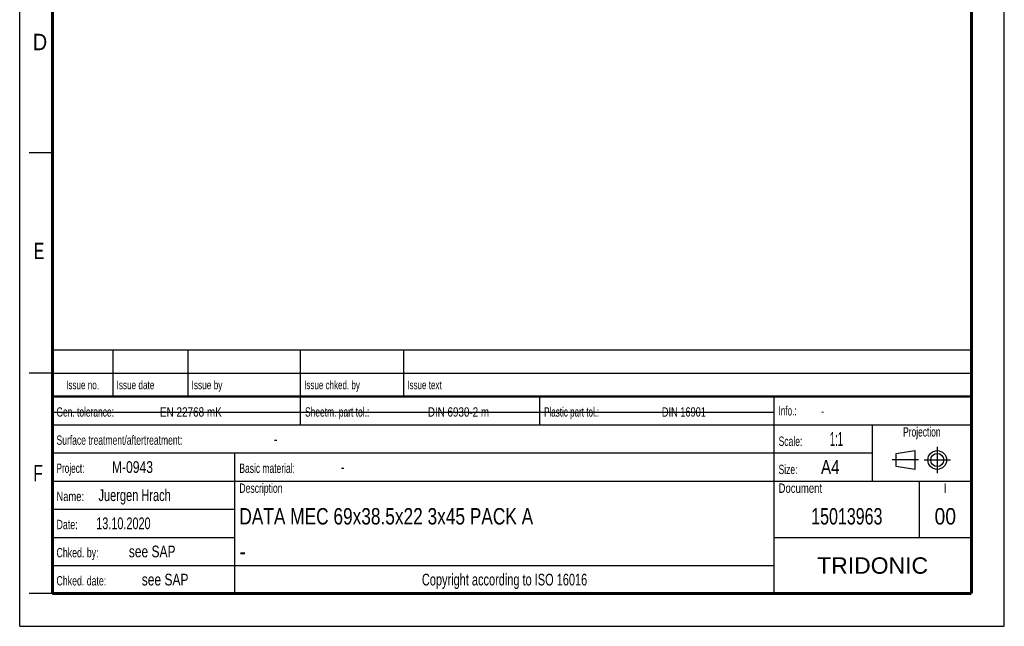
# Model space of a CAD drawing. Header units: millimetres. Extents: x 0 to 210, y 0 to 297.
# Tile 1 of 6: x 0 to 210, y 0 to 129. Entities that reach past the tile are written whole.
import ezdxf
from ezdxf.enums import TextEntityAlignment as Align

# ---------------------------------------------------------------- set-up
doc = ezdxf.new("R2010")
doc.units = ezdxf.units.MM
doc.header["$LTSCALE"] = 19.36
doc.linetypes.add('CENTER', pattern=[0.6, 0.375, -0.075, 0.075, -0.075])
doc.layers.get('0').update_dxf_attribs({"linetype": 'CONTINUOUS'})
doc.layers.add('DEFAULT_1', color=7, linetype='CENTER')
doc.layers.add('Z_NOTICE', color=7, linetype='CONTINUOUS')
doc.styles.get("Standard").update_dxf_attribs({"font": 'txt', "width": 0.7})
doc.styles.add('TEXTSTYLE_2', font='txt', dxfattribs={"width": 0.75})
doc.styles.add('TEXTSTYLE_5', font='arial.ttf')

# ---------------------------------------------------------------- blocks, each defined once
blk = doc.blocks.new('PROJEKTIONSMETHODE_BL0', base_point=(192.31, 35.47))
at = {"color": 2, "linetype": 'CONTINUOUS'}
for p, q in [((186.91, 36.87), (190.91, 37.47)), ((186.91, 34.07), (186.91, 36.87)), ((190.91, 37.47), (190.91, 33.47)), ((190.91, 33.47), (186.91, 34.07))]:
    blk.add_line(p, q, dxfattribs=at)
for radius in [2, 1.4]:
    blk.add_circle((195.71, 35.47), radius, dxfattribs=at)
at = {"layer": 'DEFAULT_1', "color": 2, "linetype": 'CENTER'}
for p, q in [((195.71, 38.27), (195.71, 32.67)), ((191.71, 35.47), (186.11, 35.47)), ((192.91, 35.47), (198.5, 35.47))]:
    blk.add_line(p, q, dxfattribs=at)

msp = doc.modelspace()

# ---------------------------------------------------------------- linework, layer by layer
at = {"color": 2, "linetype": 'CONTINUOUS'}
for p, q in [((0, 0), (0, 297)), ((210, 0), (210, 297)), ((7, 101), (2, 101)), ((6.913619, 48.960154), (6.913619, 58.960154)), ((6.913619, 58.960154), (202.913619, 58.960154)), ((19.913619, 48.960154), (19.913619, 58.960154)), ((35.913619, 48.960154), (35.913619, 58.960154)), ((59.913619, 48.960154), (59.913619, 58.960154)), ((81.913619, 48.960154), (81.913619, 58.960154)), ((202.913619, 48.960154), (202.913619, 58.960154)), ((7, 54), (2, 54)), ((6.913619, 53.960154), (202.913619, 53.960154)), ((6.913546, 6.960131), (6.913546, 48.960131)), ((6.913546, 48.960131), (202.913546, 48.960131)), ((6.913619, 48.960154), (202.913619, 48.960154)), ((59.913546, 42.960131), (59.913546, 48.960131)), ((110.913546, 42.960131), (110.913546, 48.960131)), ((160.913546, 6.960131), (160.913546, 48.960131)), ((202.913546, 6.960131), (202.913546, 48.960131)), ((6.913546, 42.960131), (202.913546, 42.960131)), ((181.913546, 30.960131), (181.913546, 42.960131)), ((6.913546, 36.960131), (181.913546, 36.960131)), ((45.913546, 6.960131), (45.913546, 36.960131)), ((6.913546, 30.960131), (202.913546, 30.960131)), ((191.913546, 18.960131), (191.913546, 30.960131)), ((6.913546, 24.960131), (45.913546, 24.960131)), ((6.913546, 18.960131), (45.913546, 18.960131)), ((160.913546, 18.960131), (202.913546, 18.960131)), ((6.913546, 12.960131), (160.913546, 12.960131)), ((7, 7), (2, 7)), ((6.913546, 6.960131), (202.913546, 6.960131)), ((0, 0), (210, 0))]:
    msp.add_line(p, q, dxfattribs=at)
at = {"color": 7, "linetype": 'CONTINUOUS'}
msp.add_line((6.94873, 45.692725), (160.74873, 45.692725), dxfattribs=at)
for points, const_width in [([(7, 7), (7, 290)], 0.7), ([(203, 7), (203, 290)], 0.7), ([(7, 49), (203, 49)], 0.5), ([(7, 7), (203, 7)], 0.7)]:
    msp.add_lwpolyline(points, dxfattribs=dict(at, const_width=const_width))

# ---------------------------------------------------------------- block references
at = {"color": 2, "linetype": 'CONTINUOUS'}
msp.add_blockref('PROJEKTIONSMETHODE_BL0', (192.305085, 35.469747), dxfattribs=at)

# ---------------------------------------------------------------- texts
at = {"color": 5, "linetype": 'CONTINUOUS', "style": 'TEXTSTYLE_2'}
for s, width, p in [('D', 0.904762, (2.807294, 122.85717)), ('E', 0.714286, (3.002453, 78.302471)), ('F', 0.714286, (2.922192, 30.897042))]:
    msp.add_text(s, height=3.5, dxfattribs=dict(at, width=width)).set_placement(p)
at = {"layer": 'Z_NOTICE', "color": 5, "linetype": 'CONTINUOUS', "style": 'TEXTSTYLE_2'}
for s, height, width, p in [('Issue date ', 1.8, 0.725108, (20.663619, 50.560154)), ('Issue by ', 1.8, 0.732804, (36.663619, 50.560154)), ('Issue chked. by', 1.8, 0.711111, (60.663619, 50.560154)), ('Issue text ', 1.8, 0.712121, (82.663619, 50.560154)), ('Gen. tolerance:', 2, 0.669841, (7.851046, 44.710131)), ('EN 22768 mK', 2, 0.792208, (29.91057, 44.710131)), ('Sheetm. part tol.:', 2, 0.67328, (60.851046, 44.710131)), ('DIN 6930-2 m', 2, 0.78373, (87.053427, 44.710131)), ('Plastic part tol.:', 2, 0.642857, (111.851046, 44.710131)), ('DIN 16901', 2, 0.73545, (136.958189, 44.710131)), ('Info.: ', 2, 0.64966, (161.851046, 44.960131)), ('Surface treatment/aftertreatment: ', 2, 0.681373, (7.851046, 38.710131)), ('Scale:  ', 2, 0.684524, (161.851046, 38.460131)), ('1:1', 3, 0.5, (172.803427, 38.460131)), ('-', 2.5, 0.714286, (54.184379, 38.710131)), ('Project: ', 2, 0.656085, (7.851046, 32.710131)), ('M-0943', 2.5, 0.77381, (19.66057, 32.710131)), ('Basic material: ', 2, 0.675595, (46.851046, 32.710131)), ('-', 2.5, 0.714286, (68.470094, 32.710131)), ('Size: ', 2, 0.678571, (161.851046, 32.460131)), (' A4', 3, 0.809524, (169.993903, 32.460131)), ('Juergen Hrach', 2.5, 0.703297, (16.803427, 26.710131)), ('Description', 2, 0.688312, (46.851046, 28.460131)), ('Document', 2, 0.761905, (161.851046, 28.460131)), ('Name: ', 2, 0.746032, (7.851046, 26.710131)), ('13.10.2020', 2.5, 0.692857, (16.327237, 20.710131)), ('Date: ', 2, 0.706349, (7.851046, 20.710131)), ('Chked. by: ', 2, 0.701299, (7.851046, 14.710131)), ('see SAP', 2.5, 0.765306, (23.279618, 14.710131)), ('Chked. date: ', 2, 0.699634, (7.851046, 8.710131)), ('see SAP', 2.5, 0.765306, (26.041522, 8.710131))]:
    msp.add_text(s, height=height, dxfattribs=dict(at, width=width)).set_placement(p)
for s, height, width, p in [('Issue no.', 1.8, 0.719577, (13.413619, 50.560154)), ('Projection', 2, 0.671429, (192.413546, 40.460131)), ('I', 2, 0.833333, (197.413546, 28.460131)), ('Copyright according to ISO 16016', 2.5, 0.700149, (103.413546, 8.710131))]:
    msp.add_text(s, height=height, dxfattribs=dict(at, width=width)).set_placement(p, align=Align.CENTER)
at = {"layer": 'Z_NOTICE', "color": 5, "linetype": 'CONTINUOUS', "width": 0.714286}
msp.add_text('-', height=1.8, dxfattribs=at).set_placement((170.946284, 44.960131))
at = {"layer": 'Z_NOTICE', "color": 7, "linetype": 'CONTINUOUS', "style": 'TEXTSTYLE_2'}
for s, width, p in [('DATA MEC 69x38.5x22 3x45 PACK A', 0.78725, (46.851046, 21.710131)), ('-', 0.904762, (46.851046, 14.210131))]:
    msp.add_text(s, height=3.5, dxfattribs=dict(at, width=width)).set_placement(p)
for s, width, p in [('15013963', 0.729167, (176.413546, 21.710131)), ('00', 0.880952, (197.413546, 21.710131))]:
    msp.add_text(s, height=3.5, dxfattribs=dict(at, width=width)).set_placement(p, align=Align.CENTER)
at = {"layer": 'Z_NOTICE', "color": 5, "linetype": 'CONTINUOUS', "style": 'TEXTSTYLE_5'}
msp.add_text('TRIDONIC', height=3.5, dxfattribs=at).set_placement((181.913546, 11.210131), align=Align.CENTER)

doc.saveas('drawing.dxf')
